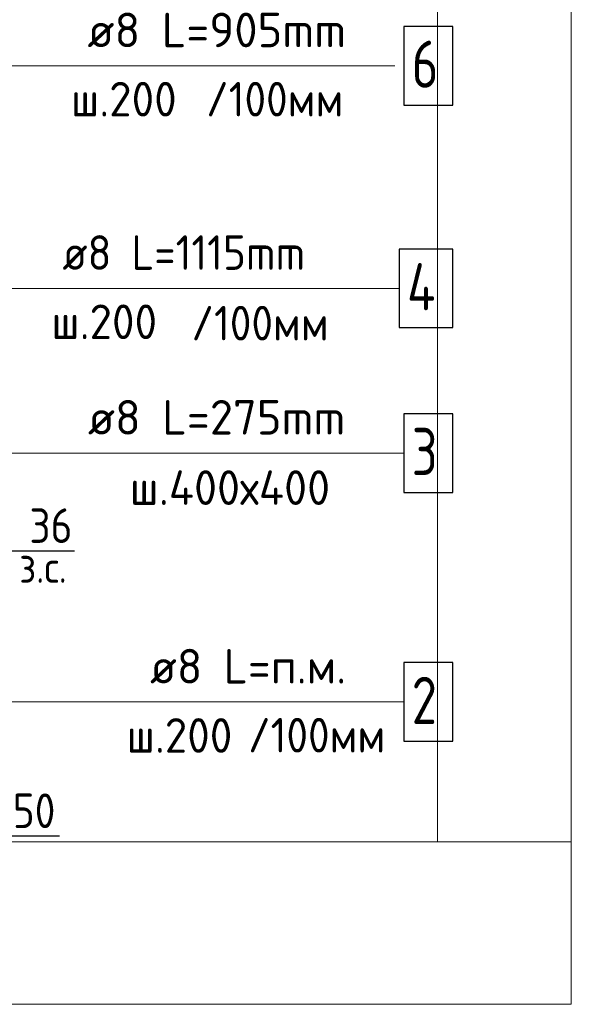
# Model space of a CAD drawing. Header units: millimetres. Extents: x 0 to 21005, y 0 to 14855.
# Tile 28 of 50: x 9388 to 11139, y 10087 to 13216. Entities that reach past the tile are written whole.
import ezdxf

# ---------------------------------------------------------------- set-up
doc = ezdxf.new("R2010")
doc.units = ezdxf.units.MM
for name, color, linetype, lineweight in [('Standard', 7, 'Continuous', 25), ('Позиционная метка линия выноска', 7, 'Continuous', 13), ('Стена фоновая арматура У1', 7, 'Continuous', 25), ('Стена фоновая затяжка С-обр.', 7, 'Continuous', 25), ('Стена Хомут', 7, 'Continuous', 25)]:
    doc.layers.add(name, color=color, linetype=linetype, lineweight=lineweight)
doc.layers.add('Размерная выноска', color=7, linetype='Continuous')
doc.styles.add('ISOCPEUR', font='txt')

msp = doc.modelspace()

# ---------------------------------------------------------------- linework, layer by layer
at = {"layer": 'Standard', "color": 254, "linetype": 'Continuous', "lineweight": 13, "true_color": 0xc4c4ff, "transparency": 33554687}
for p in [(7377.7, 10603.3), (10714.2, 10603.3)]:
    msp.add_line(p, (11139.5, 10603.3), dxfattribs=at)
at = {"layer": 'Standard', "color": 220, "linetype": 'Continuous', "lineweight": 13, "transparency": 33554687}
msp.add_lwpolyline([(11139.5, 14436.7), (5381.5, 14436.7), (5381.5, 10086.7), (11139.5, 10086.7), (11139.5, 14436.7)], dxfattribs=at)
at = {"layer": 'Standard', "color": 254, "linetype": 'Continuous', "lineweight": 13, "true_color": 0xc4c4ff, "transparency": 33554687}
msp.add_lwpolyline([(11139.5, 13787.9), (10714.2, 13787.9), (10714.2, 10603.3)], dxfattribs=at)
at = {"layer": 'Позиционная метка линия выноска', "color": 7, "linetype": 'Continuous', "lineweight": 13, "transparency": 33554687}
for p, q in [((10592.9, 12362.2), (9223.2, 12362.2)), ((8785.4, 11047.5), (10607.9, 11047.5))]:
    msp.add_line(p, q, dxfattribs=at)
for points in [[(10579.2, 13069.7), (8679.2, 13069.7), (8679.2, 12836.4)], [(10608.7, 11838.6), (9075.4, 11838.6), (9075.4, 11938.6)]]:
    msp.add_lwpolyline(points, dxfattribs=at)
at = {"layer": 'Размерная выноска', "color": 7, "linetype": 'Continuous', "lineweight": -3, "transparency": 33554687}
for p, q in [((9347.4, 11527.9), (9562.5, 11527.9)), ((9347.4, 10621.8), (9514.1, 10621.8))]:
    msp.add_line(p, q, dxfattribs=at)
at = {"layer": 'Стена фоновая арматура У1', "color": 7, "linetype": 'Continuous', "lineweight": 25, "transparency": 33554687}
msp.add_lwpolyline([(10607.9, 10922.5), (10762.9, 10922.5), (10762.9, 11172.5), (10607.9, 11172.5), (10607.9, 10922.5)], dxfattribs=at)
msp.add_lwpolyline([(10607.9, 10922.5), (10762.9, 10922.5), (10762.9, 11172.5), (10607.9, 11172.5), (10607.9, 10922.5)], dxfattribs=at)
msp.add_lwpolyline([(10607.9, 10922.5), (10762.9, 10922.5), (10762.9, 11172.5), (10607.9, 11172.5), (10607.9, 10922.5)], dxfattribs=at)
at = {"layer": 'Стена фоновая затяжка С-обр.', "color": 7, "linetype": 'Continuous', "lineweight": 25, "transparency": 33554687}
msp.add_lwpolyline([(10607.9, 11713.6), (10762.9, 11713.6), (10762.9, 11963.6), (10607.9, 11963.6), (10607.9, 11713.6)], dxfattribs=at)
at = {"layer": 'Стена Хомут', "color": 7, "linetype": 'Continuous', "lineweight": 25, "transparency": 33554687}
for points in [[(10607.9, 12944.7), (10762.9, 12944.7), (10762.9, 13194.7), (10607.9, 13194.7), (10607.9, 12944.7)], [(10607.9, 12944.7), (10762.9, 12944.7), (10762.9, 13194.7), (10607.9, 13194.7), (10607.9, 12944.7)], [(10607.9, 12944.7), (10762.9, 12944.7), (10762.9, 13194.7), (10607.9, 13194.7), (10607.9, 12944.7)], [(10592.9, 12237.2), (10762.9, 12237.2), (10762.9, 12487.2), (10592.9, 12487.2), (10592.9, 12237.2)], [(10592.9, 12237.2), (10762.9, 12237.2), (10762.9, 12487.2), (10592.9, 12487.2), (10592.9, 12237.2)]]:
    msp.add_lwpolyline(points, dxfattribs=at)

# ---------------------------------------------------------------- texts
at = {"layer": 'Standard', "color": 7, "linetype": 'Continuous', "lineweight": 25, "transparency": 33554687, "char_height": 110, "attachment_point": 7, "style": 'ISOCPEUR'}
for s, insert, width in [('\\W0.91;/100мм', (9979.8, 12908.4), 511.926), ('\\W0.91;/100мм', (9933.2, 12196.5), 511.919), ('\\W0.97;ш.400х400', (9737.6, 11673.8), 745.827), ('\\W0.87;36', (9419, 11552.9), 201.966), ('\\W0.91;/100мм', (10112.9, 10887), 511.926), ('\\W0.87;50', (9366.2, 10646.8), 201.962)]:
    msp.add_mtext(s, dxfattribs=dict(at, insert=insert, width=width))
at = {"layer": 'Standard', "color": 7, "linetype": 'Continuous', "lineweight": 18, "transparency": 33554687, "insert": (9386.6, 11426.3), "char_height": 100, "width": 229.971, "attachment_point": 7, "style": 'ISOCPEUR'}
msp.add_mtext('\\W0.90;з.с.', dxfattribs=at)
at = {"layer": 'Стена фоновая арматура У1', "color": 7, "linetype": 'Continuous', "lineweight": 13, "transparency": 33554687, "attachment_point": 7, "style": 'ISOCPEUR'}
for s, insert, char_height, width in [('\\W0.97;ø8 L=п.м. ', (9802, 11106.2), 110, 745.936), ('\\W0.78;2', (10632.9, 10977.5), 150, 163.203), ('\\W0.78;2', (10632.9, 10977.5), 150, 163.203), ('\\W0.78;2', (10632.9, 10977.5), 150, 163.203), ('\\W0.95;ш.200 ', (9727.4, 10886.2), 110, 481.061)]:
    msp.add_mtext(s, dxfattribs=dict(at, insert=insert, char_height=char_height, width=width))
at = {"layer": 'Стена фоновая затяжка С-обр.', "color": 7, "linetype": 'Continuous', "lineweight": 13, "transparency": 33554687, "attachment_point": 7, "style": 'ISOCPEUR'}
for s, insert, char_height, width in [('\\W0.98;ø8 L=275mm ', (9604.8, 11897.3), 110, 944.264), ('\\W0.78;3', (10632.9, 11768.6), 150, 163.203)]:
    msp.add_mtext(s, dxfattribs=dict(at, insert=insert, char_height=char_height, width=width))
at = {"layer": 'Стена Хомут', "color": 7, "linetype": 'Continuous', "lineweight": 13, "transparency": 33554687, "attachment_point": 7, "style": 'ISOCPEUR'}
for s, insert, char_height, width in [('\\W0.98;ø8 L=905mm ', (9603.2, 13128.4), 110, 944.264), ('\\W0.78;6', (10632.9, 12999.7), 150, 163.203), ('\\W0.78;6', (10632.9, 12999.7), 150, 163.203), ('\\W0.78;6', (10632.9, 12999.7), 150, 163.203), ('\\W0.95;ш.200 ', (9550.8, 12908.4), 110, 481.065), ('\\W0.91;ø8 L=1115mm ', (9523.8, 12420.9), 110, 951.833), ('\\W0.80;4', (10617.9, 12292.2), 150, 179.919), ('\\W0.80;4', (10617.9, 12292.2), 150, 179.919), ('\\W0.95;ш.200 ', (9488.5, 12200.9), 110, 481.068)]:
    msp.add_mtext(s, dxfattribs=dict(at, insert=insert, char_height=char_height, width=width))

doc.saveas('drawing.dxf')
